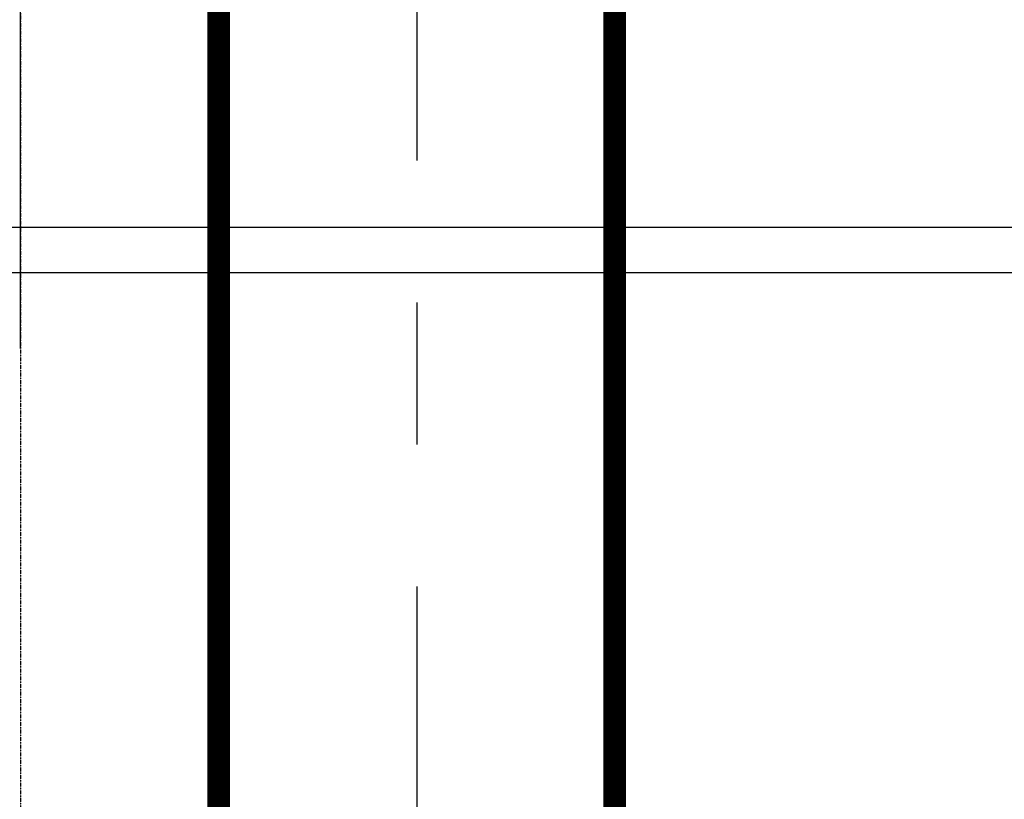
# Model space of a CAD drawing. Header units: inches. Extents: x -341304 to 31571016, y -692717 to 2132253.
# Tile 151 of 256: x 555205 to 559538, y -296670 to -293239. Entities that reach past the tile are written whole.
import ezdxf

# ---------------------------------------------------------------- set-up
doc = ezdxf.new("R2010")
doc.units = ezdxf.units.IN
doc.header["$MEASUREMENT"] = 0
doc.linetypes.add('CENTRE', pattern=[1.5, 0.75, -0.25, 0.25, -0.25])
doc.linetypes.add('DASHDOT', pattern=[1, 0.5, -0.25, 0, -0.25])

# ---------------------------------------------------------------- blocks, each defined once
blk = doc.blocks.new('tyyyy')
at = {"color": 230, "ltscale": 100}
for p, q in [((-1274702.3, 583563.7), (-1263886.6, 583563.7)), ((-1274902.3, 583363.7), (-1264086.6, 583363.7))]:
    blk.add_line(p, q, dxfattribs=at)
blk = doc.blocks.new('GT REV-02')
at = {"color": 230, "linetype": 'CENTRE', "ltscale": 2500}
for p, q in [((-877940.7, 18988.2, -96251.3), (-877940.7, 42499, -96251.3)), ((-876197.7, 21690.7, -96251.3), (-876197.7, -809.3, -96251.3))]:
    blk.add_line(p, q, dxfattribs=at)
at = {"color": 230, "linetype": 'CENTRE', "ltscale": 0.5}
blk.add_line((-877940.7, 21690.7, -96251.3), (-877940.7, -809.3, -96251.3), dxfattribs=at)
at = {"color": 230, "linetype": 'DASHDOT', "ltscale": 2500, "const_width": 100}
for points in [[(-877069.2, -809.3), (-877069.2, 24023.6)], [(-875326.2, -809.3), (-875326.2, 24023.6)]]:
    blk.add_lwpolyline(points, dxfattribs=at)
at = {"color": 7}
blk.add_blockref('tyyyy', (391440.3, -564041.7), dxfattribs=at)

msp = doc.modelspace()

# ---------------------------------------------------------------- block references
at = {"color": 230}
msp.add_blockref('GT REV-02', (1433150.1, -313674.2, 96251.3), dxfattribs=at)

doc.saveas('drawing.dxf')
